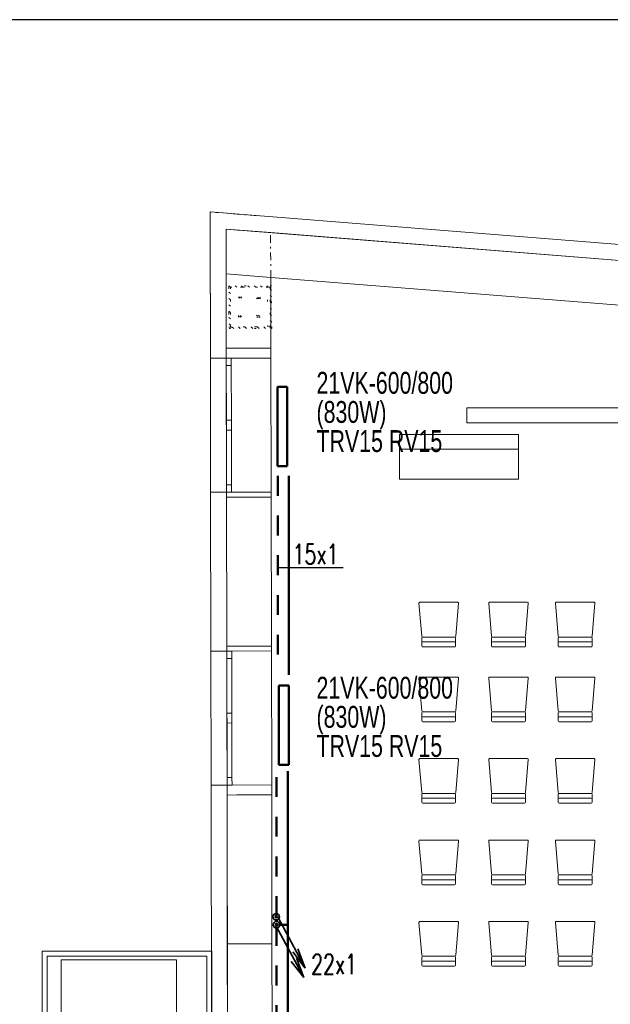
# Model space of a CAD drawing. Header units: millimetres. Extents: x 28262 to 240133, y -152087 to 56534.
# Tile 71 of 107: x 149518 to 155471, y -25062 to -15143. Entities that reach past the tile are written whole.
import ezdxf

# ---------------------------------------------------------------- set-up
doc = ezdxf.new("R2010")
doc.units = ezdxf.units.MM
doc.header["$MEASUREMENT"] = 0
for name, pattern in [('Tečkovaná L', [257.5, 15, -242.5]), ('Čerchovaná S', [175, 75, -42.5, 15, -42.5]), ('Čárkovaná M', [400, 200, -200])]:
    doc.linetypes.add(name, pattern=pattern)
for name, color, linetype, lineweight in [('--písmo', 7, 'Continuous', 25), ('--TOPEN', 6, 'Continuous', 50), ('--TOPEN_POPIS', 7, 'Continuous', 25), ('--TOPEN_PR_OT', 6, 'Continuous', 50), ('--TOPEN_STUP', 5, 'Continuous', 35), ('--TOPEN_VR_OT', 5, 'Čárkovaná M', 50), ('2D prvky - obecné', 7, 'Continuous', 9), ('Konstrukce - nosné', 7, 'Continuous', 9), ('Kresby a obrázky', 7, 'Continuous', 9), ('Nové_Interiér - nábytek', 9, 'Continuous', 9), ('Nové_Konstrukce - krov', 9, 'Continuous', 13), ('Nové_Konstrukce - nosné', 7, 'Continuous', 9), ('Nové_Otvory – Okna', 7, 'Continuous', 9), ('Nové_VÝTAH VAR 1', 7, 'Continuous', 9), ('Výplně - Povrchové', 7, 'Continuous', 9)]:
    doc.layers.add(name, color=color, linetype=linetype, lineweight=lineweight)
doc.layers.add('NonPlottable_0', color=7, linetype='Continuous', lineweight=13, plot=False)
doc.styles.add('styl5', font='arial.ttf', dxfattribs={"width": 0.7, "height": 220})
doc.styles.add('styl6', font='romans.shx', dxfattribs={"width": 0.7, "height": 200})

msp = doc.modelspace()

# ---------------------------------------------------------------- linework, layer by layer
at = {"layer": '--písmo'}
msp.add_line((182325.3, -15142.8), (140325.3, -15142.8), dxfattribs=at)
at = {"layer": '--TOPEN'}
for p, q in [((152115.2, -18840.2), (152115.2, -19640.2)), ((152115.2, -18840.2), (152215.2, -18840.2)), ((152215.2, -19640.2), (152215.2, -18840.2)), ((152115.2, -19640.2), (152215.2, -19640.2)), ((152131.5, -21849.4), (152131.5, -22649.4)), ((152131.5, -21849.4), (152231.5, -21849.4)), ((152231.5, -22649.4), (152231.5, -21849.4)), ((152131.5, -22649.4), (152231.5, -22649.4)), ((152219.4, -24261.4), (152219.4, -27695.2))]:
    msp.add_line(p, q, dxfattribs=at)
at = {"layer": '--TOPEN_POPIS'}
msp.add_line((152778.8, -20663.5), (152120.4, -20663.5), dxfattribs=at)
at = {"layer": '--TOPEN_PR_OT'}
for p, q in [((152231.5, -19737.7), (152231.5, -21741.5)), ((152219.4, -22712.1), (152219.4, -24261.4)), ((152219.4, -24261.4), (152127.1, -24261.4))]:
    msp.add_line(p, q, dxfattribs=at)
at = {"layer": '--TOPEN_STUP'}
for p, q in [((152118.5, -24180.4), (152397.1, -24698.4)), ((152102.6, -24275.6), (152381.2, -24793.6)), ((152397.1, -24698.4), (152270, -24534.2)), ((152381.2, -24793.6), (152306.7, -24597.8)), ((152397.1, -24698.4), (152322.6, -24502.5)), ((152381.2, -24793.6), (152254.2, -24629.4))]:
    msp.add_line(p, q, dxfattribs=at)
for centre, radius in [((152102.7, -24179.6), 33), ((152102.7, -24179.6), 11), ((152105.9, -24260), 33), ((152105.9, -24260), 11)]:
    msp.add_circle(centre, radius, dxfattribs=at)
at = {"layer": '--TOPEN_VR_OT'}
for p, q in [((152120.4, -19738.9), (152120.4, -21734.3)), ((152107.1, -24173), (152107.1, -22711)), ((152107.9, -24272), (152107.9, -27587.6))]:
    msp.add_line(p, q, dxfattribs=at)
at = {"layer": '2D prvky - obecné', "linetype": 'Čerchovaná S'}
for p in [(151597.9, -17252.3), (152048.8, -17739.6)]:
    msp.add_line(p, (152046.5, -17288), dxfattribs=at)
at = {"layer": 'Konstrukce - nosné', "linetype": 'Continuous'}
for p, q in [((151597.9, -17252.3), (152048, -17288.1)), ((151597.9, -17252.3), (151600.1, -18453.6)), ((162265, -18100.4), (152048, -17288.1)), ((152048.8, -17738.6), (151598.8, -17702.7)), ((152050.1, -18452.8), (152048.8, -17739.6)), ((152048.8, -17739.6), (161815, -18516)), ((151600.1, -18453.6), (151700.1, -18453.4)), ((151700.1, -18453.4), (151750.1, -18453.3)), ((151750.1, -18453.3), (152050.1, -18452.8)), ((151602.9, -19953.6), (151702.9, -19953.4)), ((151602.9, -19953.6), (151605.6, -21453.6)), ((151702.9, -19953.4), (151752.9, -19953.3)), ((151752.9, -19953.3), (152052.9, -19952.8)), ((152055.6, -21452.8), (152052.9, -19952.8)), ((151605.6, -21453.6), (151705.6, -21453.4)), ((151705.6, -21453.4), (151755.6, -21453.3)), ((151755.6, -21453.3), (152055.6, -21452.8)), ((151608.4, -22953.6), (151708.4, -22953.4)), ((151608.4, -22953.6), (151611.1, -24453.6)), ((151708.4, -22953.4), (151758.4, -22953.3)), ((151758.4, -22953.3), (152058.4, -22952.8)), ((152061.1, -24452.8), (152058.4, -22952.8)), ((151611.1, -24453.6), (151711.1, -24453.4)), ((151711.1, -24453.4), (151761.1, -24453.3)), ((151761.1, -24453.3), (152061.1, -24452.8))]:
    msp.add_line(p, q, dxfattribs=at)
at = {"layer": 'Konstrukce - nosné', "linetype": 'Tečkovaná L'}
for p, q in [((152017.1, -17838.1), (151627.1, -17838.8)), ((151627.1, -17838.8), (151627.8, -18238.8)), ((152057.3, -17823.1), (151627.3, -17823.9)), ((151627.3, -17823.9), (151628.1, -18253.9)), ((152042.3, -17838.1), (151642.3, -17838.8)), ((151642.3, -17838.8), (152042.3, -17838.1)), ((151642.3, -17838.8), (151643.1, -18238.8)), ((151643.1, -18238.8), (151642.3, -17838.8)), ((152017.8, -18238.1), (152017.1, -17838.1)), ((152043.1, -18238.1), (152042.3, -17838.1)), ((152042.3, -17838.1), (152043.1, -18238.1)), ((152058.1, -18253.1), (152057.3, -17823.1)), ((151722.3, -17938.6), (151922.3, -17938.3)), ((151722.7, -18138.6), (151722.3, -17938.6)), ((151722.3, -17938.6), (151922.7, -18138.3)), ((151722.7, -18138.6), (151922.3, -17938.3)), ((151742.5, -17938.7), (151942.5, -17938.3)), ((151742.9, -18138.7), (151742.5, -17938.7)), ((151742.5, -17938.7), (151942.9, -18138.3)), ((151742.9, -18138.7), (151942.5, -17938.3)), ((151922.3, -17938.3), (151922.7, -18138.3)), ((151942.5, -17938.3), (151942.9, -18138.3)), ((151922.7, -18138.3), (151722.7, -18138.6)), ((151942.9, -18138.3), (151742.9, -18138.7)), ((151627.8, -18238.8), (152017.8, -18238.1)), ((151643.1, -18238.8), (152043.1, -18238.1)), ((152043.1, -18238.1), (151643.1, -18238.8)), ((151628.1, -18253.9), (152058.1, -18253.1))]:
    msp.add_line(p, q, dxfattribs=at)
at = {"layer": 'Kresby a obrázky', "linetype": 'Čerchovaná S'}
msp.add_line((151918, -17117.8), (151438.4, -17079.6), dxfattribs=at)
at = {"layer": 'NonPlottable_0'}
for p, q in [((151592.8, -19902.4), (151442.8, -19902.6)), ((151442.8, -19902.6), (151445.7, -21503.5)), ((151503.1, -19903.3), (151443.1, -19903.5)), ((151443.1, -19903.5), (151445.9, -21503.5)), ((151603.1, -19903.2), (151503.1, -19903.3)), ((151602.8, -19902.3), (151592.8, -19902.4)), ((151605.7, -21503.2), (151602.8, -19902.3)), ((151605.9, -21503.2), (151603.1, -19903.2)), ((151445.7, -21503.5), (151595.7, -21503.2)), ((151445.9, -21503.5), (151545.9, -21503.3)), ((151545.9, -21503.3), (151605.9, -21503.2)), ((151595.7, -21503.2), (151605.7, -21503.2)), ((151598.2, -22853.2), (151448.2, -22853.5)), ((151448.2, -22853.5), (151455.8, -26987.1)), ((151548.3, -22853.3), (151448.3, -22853.5)), ((151448.3, -22853.5), (151455.6, -26987.1)), ((151608.3, -22853.2), (151548.3, -22853.3)), ((151608.2, -22853.2), (151598.2, -22853.2)), ((151615.8, -27003.2), (151608.2, -22853.2)), ((151615.6, -26986.8), (151608.3, -22853.2))]:
    msp.add_line(p, q, dxfattribs=at)
at = {"layer": 'Nové_Interiér - nábytek', "linetype": 'Continuous'}
for p, q in [((154025.9, -19051.6), (159881.1, -19051.6)), ((154025.9, -19202.6), (154025.9, -19051.6)), ((159881.1, -19202.6), (154025.9, -19202.6)), ((154544.8, -19320.3), (153344.8, -19320.3)), ((153344.8, -19320.3), (153344.8, -19470.3)), ((154544.8, -19470.3), (154544.8, -19320.3)), ((153344.8, -19470.3), (154544.8, -19470.3)), ((154544.8, -19470.3), (153344.8, -19470.3)), ((153344.8, -19470.3), (153344.8, -19770.3)), ((154544.8, -19770.3), (154544.8, -19470.3)), ((153344.8, -19770.3), (154544.8, -19770.3))]:
    msp.add_line(p, q, dxfattribs=at)
at = {"layer": 'Nové_Konstrukce - krov', "linetype": 'Continuous'}
for p, q in [((153542.8, -21022.1), (153571.1, -21352.2)), ((153931.9, -21012.1), (153551.9, -21012.1)), ((153912.8, -21352.2), (153941.1, -21022.1)), ((154245.4, -21022.1), (154273.7, -21352.2)), ((154634.6, -21012.1), (154254.6, -21012.1)), ((154615.4, -21352.2), (154643.7, -21022.1)), ((154917.7, -21022.1), (154946, -21352.2)), ((155306.9, -21012.1), (154926.9, -21012.1)), ((155287.7, -21352.2), (155316, -21022.1)), ((153571.9, -21372.1), (153571.9, -21452.1)), ((153581.9, -21362.1), (153901.9, -21362.1)), ((153901.9, -21362.1), (153581.9, -21362.1)), ((153901.9, -21412.1), (153581.9, -21412.1)), ((153911.9, -21452.1), (153911.9, -21372.1)), ((154274.6, -21372.1), (154274.6, -21452.1)), ((154284.6, -21362.1), (154604.6, -21362.1)), ((154604.6, -21362.1), (154284.6, -21362.1)), ((154604.6, -21412.1), (154284.6, -21412.1)), ((154614.6, -21452.1), (154614.6, -21372.1)), ((154946.9, -21372.1), (154946.9, -21452.1)), ((154956.9, -21362.1), (155276.9, -21362.1)), ((155276.9, -21362.1), (154956.9, -21362.1)), ((155276.9, -21412.1), (154956.9, -21412.1)), ((155286.9, -21452.1), (155286.9, -21372.1)), ((153581.9, -21462.1), (153901.9, -21462.1)), ((154284.6, -21462.1), (154604.6, -21462.1)), ((154956.9, -21462.1), (155276.9, -21462.1)), ((153542.8, -21776.7), (153571.1, -22106.8)), ((153931.9, -21766.8), (153551.9, -21766.8)), ((153912.8, -22106.8), (153941.1, -21776.7)), ((154245.4, -21776.7), (154273.7, -22106.8)), ((154634.6, -21766.8), (154254.6, -21766.8)), ((154615.4, -22106.8), (154643.7, -21776.7)), ((154917.7, -21776.7), (154946, -22106.8)), ((155306.9, -21766.8), (154926.9, -21766.8)), ((155287.7, -22106.8), (155316, -21776.7)), ((153581.9, -22116.8), (153901.9, -22116.8)), ((153901.9, -22116.8), (153581.9, -22116.8)), ((154284.6, -22116.8), (154604.6, -22116.8)), ((154604.6, -22116.8), (154284.6, -22116.8)), ((154956.9, -22116.8), (155276.9, -22116.8)), ((155276.9, -22116.8), (154956.9, -22116.8)), ((153571.9, -22126.8), (153571.9, -22206.8)), ((153901.9, -22166.8), (153581.9, -22166.8)), ((153581.9, -22216.8), (153901.9, -22216.8)), ((153911.9, -22206.8), (153911.9, -22126.8)), ((154274.6, -22126.8), (154274.6, -22206.8)), ((154604.6, -22166.8), (154284.6, -22166.8)), ((154284.6, -22216.8), (154604.6, -22216.8)), ((154614.6, -22206.8), (154614.6, -22126.8)), ((154946.9, -22126.8), (154946.9, -22206.8)), ((155276.9, -22166.8), (154956.9, -22166.8)), ((154956.9, -22216.8), (155276.9, -22216.8)), ((155286.9, -22206.8), (155286.9, -22126.8)), ((153542.8, -22596.9), (153571.1, -22926.9)), ((153931.9, -22586.9), (153551.9, -22586.9)), ((153912.8, -22926.9), (153941.1, -22596.9)), ((154245.4, -22596.9), (154273.7, -22926.9)), ((154634.6, -22586.9), (154254.6, -22586.9)), ((154615.4, -22926.9), (154643.7, -22596.9)), ((154917.7, -22596.9), (154946, -22926.9)), ((155306.9, -22586.9), (154926.9, -22586.9)), ((155287.7, -22926.9), (155316, -22596.9)), ((153571.9, -22946.9), (153571.9, -23026.9)), ((153581.9, -22936.9), (153901.9, -22936.9)), ((153901.9, -22936.9), (153581.9, -22936.9)), ((153901.9, -22986.9), (153581.9, -22986.9)), ((153911.9, -23026.9), (153911.9, -22946.9)), ((154274.6, -22946.9), (154274.6, -23026.9)), ((154284.6, -22936.9), (154604.6, -22936.9)), ((154604.6, -22936.9), (154284.6, -22936.9)), ((154604.6, -22986.9), (154284.6, -22986.9)), ((154614.6, -23026.9), (154614.6, -22946.9)), ((154946.9, -22946.9), (154946.9, -23026.9)), ((154956.9, -22936.9), (155276.9, -22936.9)), ((155276.9, -22936.9), (154956.9, -22936.9)), ((155276.9, -22986.9), (154956.9, -22986.9)), ((155286.9, -23026.9), (155286.9, -22946.9)), ((153581.9, -23036.9), (153901.9, -23036.9)), ((154284.6, -23036.9), (154604.6, -23036.9)), ((154956.9, -23036.9), (155276.9, -23036.9)), ((153931.9, -23407.1), (153551.9, -23407.1)), ((154634.6, -23407.1), (154254.6, -23407.1)), ((155306.9, -23407.1), (154926.9, -23407.1)), ((153542.8, -23417), (153571.1, -23747.1)), ((153912.8, -23747.1), (153941.1, -23417)), ((154245.4, -23417), (154273.7, -23747.1)), ((154615.4, -23747.1), (154643.7, -23417)), ((154917.7, -23417), (154946, -23747.1)), ((155287.7, -23747.1), (155316, -23417)), ((153571.9, -23767.1), (153571.9, -23847.1)), ((153581.9, -23757.1), (153901.9, -23757.1)), ((153901.9, -23757.1), (153581.9, -23757.1)), ((153911.9, -23847.1), (153911.9, -23767.1)), ((154274.6, -23767.1), (154274.6, -23847.1)), ((154284.6, -23757.1), (154604.6, -23757.1)), ((154604.6, -23757.1), (154284.6, -23757.1)), ((154614.6, -23847.1), (154614.6, -23767.1)), ((154946.9, -23767.1), (154946.9, -23847.1)), ((154956.9, -23757.1), (155276.9, -23757.1)), ((155276.9, -23757.1), (154956.9, -23757.1)), ((155286.9, -23847.1), (155286.9, -23767.1)), ((153901.9, -23807.1), (153581.9, -23807.1)), ((153581.9, -23857.1), (153901.9, -23857.1)), ((154604.6, -23807.1), (154284.6, -23807.1)), ((154284.6, -23857.1), (154604.6, -23857.1)), ((155276.9, -23807.1), (154956.9, -23807.1)), ((154956.9, -23857.1), (155276.9, -23857.1)), ((153542.8, -24237.2), (153571.1, -24567.2)), ((153931.9, -24227.2), (153551.9, -24227.2)), ((153912.8, -24567.2), (153941.1, -24237.2)), ((154245.4, -24237.2), (154273.7, -24567.2)), ((154634.6, -24227.2), (154254.6, -24227.2)), ((154615.4, -24567.2), (154643.7, -24237.2)), ((154917.7, -24237.2), (154946, -24567.2)), ((155306.9, -24227.2), (154926.9, -24227.2)), ((155287.7, -24567.2), (155316, -24237.2)), ((153571.9, -24587.2), (153571.9, -24667.2)), ((153581.9, -24577.2), (153901.9, -24577.2)), ((153901.9, -24577.2), (153581.9, -24577.2)), ((153911.9, -24667.2), (153911.9, -24587.2)), ((154274.6, -24587.2), (154274.6, -24667.2)), ((154284.6, -24577.2), (154604.6, -24577.2)), ((154604.6, -24577.2), (154284.6, -24577.2)), ((154614.6, -24667.2), (154614.6, -24587.2)), ((154946.9, -24587.2), (154946.9, -24667.2)), ((154956.9, -24577.2), (155276.9, -24577.2)), ((155276.9, -24577.2), (154956.9, -24577.2)), ((155286.9, -24667.2), (155286.9, -24587.2)), ((153901.9, -24627.2), (153581.9, -24627.2)), ((153581.9, -24677.2), (153901.9, -24677.2)), ((154604.6, -24627.2), (154284.6, -24627.2)), ((154284.6, -24677.2), (154604.6, -24677.2)), ((155276.9, -24627.2), (154956.9, -24627.2)), ((154956.9, -24677.2), (155276.9, -24677.2))]:
    msp.add_line(p, q, dxfattribs=at)
for centre, radius, start, end in [((153551.9, -21021.3), 9.18, 90, 184.89909), ((153931.9, -21021.3), 9.18, 355.10091, 90), ((154254.6, -21021.3), 9.18, 90, 184.89909), ((154634.6, -21021.3), 9.18, 355.10091, 90), ((154926.9, -21021.3), 9.18, 90, 184.89909), ((155306.9, -21021.3), 9.18, 355.10091, 90), ((153581.9, -21351.2), 10.9, 184.89909, 270), ((153581.9, -21372.1), 10, 90, 180), ((153581.9, -21422.1), 10, 90, 180), ((153901.9, -21351.2), 10.9, 270, 355.10091), ((153901.9, -21372.1), 10, 0, 90), ((153901.9, -21422.1), 10, 0, 90), ((154284.6, -21351.2), 10.9, 184.89909, 270), ((154284.6, -21372.1), 10, 90, 180), ((154284.6, -21422.1), 10, 90, 180), ((154604.6, -21351.2), 10.9, 270, 355.10091), ((154604.6, -21372.1), 10, 0, 90), ((154604.6, -21422.1), 10, 0, 90), ((154956.9, -21351.2), 10.9, 184.89909, 270), ((154956.9, -21372.1), 10, 90, 180), ((154956.9, -21422.1), 10, 90, 180), ((155276.9, -21351.2), 10.9, 270, 355.10091), ((155276.9, -21372.1), 10, 0, 90), ((155276.9, -21422.1), 10, 0, 90), ((153581.9, -21452.1), 10, 180, 270), ((153901.9, -21452.1), 10, 270, 0), ((154284.6, -21452.1), 10, 180, 270), ((154604.6, -21452.1), 10, 270, 0), ((154956.9, -21452.1), 10, 180, 270), ((155276.9, -21452.1), 10, 270, 0), ((153551.9, -21775.9), 9.18, 90, 184.89909), ((153931.9, -21775.9), 9.18, 355.10091, 90), ((154254.6, -21775.9), 9.18, 90, 184.89909), ((154634.6, -21775.9), 9.18, 355.10091, 90), ((154926.9, -21775.9), 9.18, 90, 184.89909), ((155306.9, -21775.9), 9.18, 355.10091, 90), ((153581.9, -22105.9), 10.9, 184.89909, 270), ((153581.9, -22126.8), 10, 90, 180), ((153901.9, -22105.9), 10.9, 270, 355.10091), ((153901.9, -22126.8), 10, 0, 90), ((154284.6, -22105.9), 10.9, 184.89909, 270), ((154284.6, -22126.8), 10, 90, 180), ((154604.6, -22105.9), 10.9, 270, 355.10091), ((154604.6, -22126.8), 10, 0, 90), ((154956.9, -22105.9), 10.9, 184.89909, 270), ((154956.9, -22126.8), 10, 90, 180), ((155276.9, -22105.9), 10.9, 270, 355.10091), ((155276.9, -22126.8), 10, 0, 90), ((153581.9, -22176.8), 10, 90, 180), ((153581.9, -22206.8), 10, 180, 270), ((153901.9, -22176.8), 10, 0, 90), ((153901.9, -22206.8), 10, 270, 0), ((154284.6, -22176.8), 10, 90, 180), ((154284.6, -22206.8), 10, 180, 270), ((154604.6, -22176.8), 10, 0, 90), ((154604.6, -22206.8), 10, 270, 0), ((154956.9, -22176.8), 10, 90, 180), ((154956.9, -22206.8), 10, 180, 270), ((155276.9, -22176.8), 10, 0, 90), ((155276.9, -22206.8), 10, 270, 0), ((153551.9, -22596.1), 9.18, 90, 184.89909), ((153931.9, -22596.1), 9.18, 355.10091, 90), ((154254.6, -22596.1), 9.18, 90, 184.89909), ((154634.6, -22596.1), 9.18, 355.10091, 90), ((154926.9, -22596.1), 9.18, 90, 184.89909), ((155306.9, -22596.1), 9.18, 355.10091, 90), ((153581.9, -22926), 10.9, 184.89909, 270), ((153581.9, -22946.9), 10, 90, 180), ((153581.9, -22996.9), 10, 90, 180), ((153901.9, -22926), 10.9, 270, 355.10091), ((153901.9, -22946.9), 10, 0, 90), ((153901.9, -22996.9), 10, 0, 90), ((154284.6, -22926), 10.9, 184.89909, 270), ((154284.6, -22946.9), 10, 90, 180), ((154284.6, -22996.9), 10, 90, 180), ((154604.6, -22926), 10.9, 270, 355.10091), ((154604.6, -22946.9), 10, 0, 90), ((154604.6, -22996.9), 10, 0, 90), ((154956.9, -22926), 10.9, 184.89909, 270), ((154956.9, -22946.9), 10, 90, 180), ((154956.9, -22996.9), 10, 90, 180), ((155276.9, -22926), 10.9, 270, 355.10091), ((155276.9, -22946.9), 10, 0, 90), ((155276.9, -22996.9), 10, 0, 90), ((153581.9, -23026.9), 10, 180, 270), ((153901.9, -23026.9), 10, 270, 0), ((154284.6, -23026.9), 10, 180, 270), ((154604.6, -23026.9), 10, 270, 0), ((154956.9, -23026.9), 10, 180, 270), ((155276.9, -23026.9), 10, 270, 0), ((153551.9, -23416.2), 9.18, 90, 184.89909), ((153931.9, -23416.2), 9.18, 355.10091, 90), ((154254.6, -23416.2), 9.18, 90, 184.89909), ((154634.6, -23416.2), 9.18, 355.10091, 90), ((154926.9, -23416.2), 9.18, 90, 184.89909), ((155306.9, -23416.2), 9.18, 355.10091, 90), ((153581.9, -23746.2), 10.9, 184.89909, 270), ((153581.9, -23767.1), 10, 90, 180), ((153901.9, -23746.2), 10.9, 270, 355.10091), ((153901.9, -23767.1), 10, 0, 90), ((154284.6, -23746.2), 10.9, 184.89909, 270), ((154284.6, -23767.1), 10, 90, 180), ((154604.6, -23746.2), 10.9, 270, 355.10091), ((154604.6, -23767.1), 10, 0, 90), ((154956.9, -23746.2), 10.9, 184.89909, 270), ((154956.9, -23767.1), 10, 90, 180), ((155276.9, -23746.2), 10.9, 270, 355.10091), ((155276.9, -23767.1), 10, 0, 90), ((153581.9, -23817.1), 10, 90, 180), ((153581.9, -23847.1), 10, 180, 270), ((153901.9, -23817.1), 10, 0, 90), ((153901.9, -23847.1), 10, 270, 0), ((154284.6, -23817.1), 10, 90, 180), ((154284.6, -23847.1), 10, 180, 270), ((154604.6, -23817.1), 10, 0, 90), ((154604.6, -23847.1), 10, 270, 0), ((154956.9, -23817.1), 10, 90, 180), ((154956.9, -23847.1), 10, 180, 270), ((155276.9, -23817.1), 10, 0, 90), ((155276.9, -23847.1), 10, 270, 0), ((153551.9, -24236.4), 9.18, 90, 184.89909), ((153931.9, -24236.4), 9.18, 355.10091, 90), ((154254.6, -24236.4), 9.18, 90, 184.89909), ((154634.6, -24236.4), 9.18, 355.10091, 90), ((154926.9, -24236.4), 9.18, 90, 184.89909), ((155306.9, -24236.4), 9.18, 355.10091, 90), ((153581.9, -24566.3), 10.9, 184.89909, 270), ((153581.9, -24587.2), 10, 90, 180), ((153901.9, -24566.3), 10.9, 270, 355.10091), ((153901.9, -24587.2), 10, 0, 90), ((154284.6, -24566.3), 10.9, 184.89909, 270), ((154284.6, -24587.2), 10, 90, 180), ((154604.6, -24566.3), 10.9, 270, 355.10091), ((154604.6, -24587.2), 10, 0, 90), ((154956.9, -24566.3), 10.9, 184.89909, 270), ((154956.9, -24587.2), 10, 90, 180), ((155276.9, -24566.3), 10.9, 270, 355.10091), ((155276.9, -24587.2), 10, 0, 90), ((153581.9, -24637.2), 10, 90, 180), ((153581.9, -24667.2), 10, 180, 270), ((153901.9, -24637.2), 10, 0, 90), ((153901.9, -24667.2), 10, 270, 0), ((154284.6, -24637.2), 10, 90, 180), ((154284.6, -24667.2), 10, 180, 270), ((154604.6, -24637.2), 10, 0, 90), ((154604.6, -24667.2), 10, 270, 0), ((154956.9, -24637.2), 10, 90, 180), ((154956.9, -24667.2), 10, 180, 270), ((155276.9, -24637.2), 10, 0, 90), ((155276.9, -24667.2), 10, 270, 0)]:
    msp.add_arc(centre, radius, start, end, dxfattribs=at)
at = {"layer": 'Nové_Konstrukce - nosné', "linetype": 'Continuous'}
for p, q in [((151438.1, -17079.6), (151438.4, -17240.2)), ((162264.8, -17940.3), (151438.1, -17079.6)), ((151437.9, -17252.6), (151440.3, -18552.6)), ((151438.4, -17240.2), (151440.7, -18553.5)), ((151600.3, -18552.3), (151597.9, -17252.3)), ((151598.4, -17252.9), (162264.8, -18100.8)), ((151600.7, -18553.2), (151598.4, -17252.9)), ((151600.1, -18453.6), (151600.3, -18553.2)), ((152050.3, -18552.3), (152050.1, -18452.8)), ((151590.3, -18552.4), (151440.3, -18552.6)), ((151500.7, -18553.3), (151440.7, -18553.5)), ((151500.7, -18553.3), (151600.7, -18553.2)), ((151590.3, -18552.4), (151600.3, -18552.3)), ((152050.3, -18552.3), (151600.3, -18553.2)), ((151592.8, -19902.4), (151442.8, -19902.6)), ((151442.8, -19902.6), (151445.7, -21503.5)), ((151503.1, -19903.3), (151443.1, -19903.5)), ((151443.1, -19903.5), (151445.9, -21503.5)), ((151503.1, -19903.3), (151603.1, -19903.2)), ((151592.8, -19902.4), (151602.8, -19902.3)), ((151605.7, -21503.2), (151602.8, -19902.3)), ((151602.8, -19903.2), (152052.8, -19902.3)), ((151602.8, -19903.2), (151602.9, -19953.6)), ((151605.9, -21503.2), (151603.1, -19903.2)), ((152052.9, -19952.8), (152052.8, -19902.3)), ((151595.7, -21503.2), (151445.7, -21503.5)), ((151545.9, -21503.3), (151445.9, -21503.5)), ((151545.9, -21503.3), (151605.9, -21503.2)), ((151595.7, -21503.2), (151605.7, -21503.2)), ((151605.6, -21453.6), (151605.7, -21503.2)), ((152055.7, -21502.4), (151605.7, -21503.2)), ((152055.7, -21502.4), (152055.6, -21452.8)), ((151598.2, -22853.2), (151448.2, -22853.5)), ((151448.2, -22853.5), (151455.8, -26987.1)), ((151548.3, -22853.3), (151448.3, -22853.5)), ((151448.3, -22853.5), (151455.6, -26987.1)), ((151548.3, -22853.3), (151608.3, -22853.2)), ((151598.2, -22853.2), (151608.2, -22853.2)), ((151608.2, -22853.2), (152058.2, -22852.4)), ((151615.8, -27003.2), (151608.2, -22853.2)), ((151608.2, -22853.2), (151608.4, -22953.6)), ((151615.6, -26986.8), (151608.3, -22853.2)), ((152058.4, -22952.8), (152058.2, -22852.4)), ((151611.1, -24453.6), (151613.9, -25953.6)), ((152063.9, -25952.8), (152061.1, -24452.8))]:
    msp.add_line(p, q, dxfattribs=at)
at = {"layer": 'Nové_Otvory – Okna', "linetype": 'Continuous'}
for p, q in [((151590.3, -18552.4), (151440.3, -18552.6)), ((151442.8, -19902.6), (151440.3, -18552.6)), ((151500.7, -18553.3), (151440.7, -18553.5)), ((151440.7, -18553.5), (151443.1, -19903.5)), ((151500.7, -18553.3), (151600.7, -18553.2)), ((151590.3, -18552.4), (151600.3, -18552.3)), ((151602.8, -19902.3), (151600.3, -18552.3)), ((151600.3, -18553.2), (151650.3, -18553.1)), ((151600.3, -18553.2), (151650.3, -18553.1)), ((151602.8, -19903.2), (151600.3, -18553.2)), ((151600.3, -18553.2), (151600.5, -18628.2)), ((151600.5, -18628.2), (151650.5, -18628.1)), ((151600.5, -18628.2), (151601.5, -19178.2)), ((151600.7, -18553.2), (151603.1, -19903.2)), ((151650.3, -18553.1), (152050.3, -18552.3)), ((151650.5, -18628.1), (151650.3, -18553.1)), ((151651.5, -19178.1), (151650.5, -18628.1)), ((152052.8, -19902.3), (152050.3, -18552.3)), ((151651.5, -19178.1), (151601.5, -19178.2)), ((151601.5, -19178.2), (151601.6, -19228.2)), ((151601.6, -19228.2), (151601.7, -19278.2)), ((151651.6, -19228.1), (151651.5, -19178.1)), ((151651.7, -19278.1), (151651.6, -19228.1)), ((151601.7, -19278.2), (151651.7, -19278.1)), ((151601.7, -19278.2), (151602.7, -19828.2)), ((151652.7, -19828.1), (151651.7, -19278.1)), ((151652.7, -19828.1), (151602.7, -19828.2)), ((151602.7, -19828.2), (151602.8, -19903.2)), ((151652.8, -19903.1), (151652.7, -19828.1)), ((151592.8, -19902.4), (151442.8, -19902.6)), ((151503.1, -19903.3), (151443.1, -19903.5)), ((151503.1, -19903.3), (151603.1, -19903.2)), ((151592.8, -19902.4), (151602.8, -19902.3)), ((151602.8, -19903.2), (151652.8, -19903.1)), ((151602.8, -19903.2), (151652.8, -19903.1)), ((151652.8, -19903.1), (152052.8, -19902.3)), ((151595.7, -21503.2), (151445.7, -21503.5)), ((151448.2, -22853.5), (151445.7, -21503.5)), ((151545.9, -21503.3), (151445.9, -21503.5)), ((151445.9, -21503.5), (151448.3, -22853.5)), ((151545.9, -21503.3), (151605.9, -21503.2)), ((151595.7, -21503.2), (151605.7, -21503.2)), ((151605.7, -21503.2), (151655.7, -21503.1)), ((151605.7, -21503.2), (151655.7, -21503.1)), ((151608.2, -22853.2), (151605.7, -21503.2)), ((151608.2, -22853.2), (151605.7, -21503.2)), ((151605.7, -21503.2), (151605.9, -21578.2)), ((151605.9, -21503.2), (151608.3, -22853.2)), ((151655.7, -21503.1), (152055.7, -21502.4)), ((151655.9, -21578.1), (151655.7, -21503.1)), ((152058.2, -22852.4), (152055.7, -21502.4)), ((151605.9, -21578.2), (151655.9, -21578.1)), ((151605.9, -21578.2), (151606.9, -22128.2)), ((151656.9, -22128.1), (151655.9, -21578.1)), ((151656.9, -22128.1), (151606.9, -22128.2)), ((151606.9, -22128.2), (151607, -22178.2)), ((151607, -22178.2), (151607.1, -22228.2)), ((151657, -22178.1), (151656.9, -22128.1)), ((151657.1, -22228.1), (151657, -22178.1)), ((151607.1, -22228.2), (151657.1, -22228.1)), ((151607.1, -22228.2), (151608.1, -22778.2)), ((151658.1, -22778.1), (151657.1, -22228.1)), ((151658.1, -22778.1), (151608.1, -22778.2)), ((151608.1, -22778.2), (151608.2, -22853.2)), ((151658.2, -22853.1), (151658.1, -22778.1)), ((151598.2, -22853.2), (151448.2, -22853.5)), ((151548.3, -22853.3), (151448.3, -22853.5)), ((151548.3, -22853.3), (151608.3, -22853.2)), ((151598.2, -22853.2), (151608.2, -22853.2)), ((151608.2, -22853.2), (151658.2, -22853.1)), ((151608.2, -22853.2), (151658.2, -22853.1)), ((151658.2, -22853.1), (152058.2, -22852.4))]:
    msp.add_line(p, q, dxfattribs=at)
at = {"layer": 'Nové_VÝTAH VAR 1', "linetype": 'Continuous'}
for p, q in [((151455.1, -24525.7), (149744.1, -24525.7)), ((149744.1, -24525.7), (149744.1, -26655.7)), ((149794.1, -24575.7), (151405.1, -24575.7)), ((149794.1, -26605.7), (149794.1, -24575.7)), ((151405.1, -24575.7), (151405.1, -26605.7)), ((151455.1, -26655.7), (151455.1, -24525.7)), ((151097.7, -24615.7), (149937.7, -24615.7)), ((149937.7, -24615.7), (149937.7, -26565.7)), ((151097.7, -26565.7), (151097.7, -24615.7))]:
    msp.add_line(p, q, dxfattribs=at)
at = {"layer": 'Výplně - Povrchové', "linetype": 'Continuous'}
for p, q in [((151627.3, -17823.9), (151642.3, -17838.8)), ((151691, -17823.7), (151706, -17838.7)), ((151754.6, -17823.6), (151769.6, -17838.6)), ((151818.2, -17823.5), (151833.3, -17838.5)), ((151881.9, -17823.4), (151896.9, -17838.4)), ((151945.5, -17823.3), (151960.5, -17838.3)), ((152009.2, -17823.2), (152024.2, -17838.1)), ((151627.4, -17887.5), (151642.5, -17902.5)), ((151627.5, -17951.1), (151642.6, -17966.1)), ((152042.4, -17856.3), (152057.4, -17871.2)), ((152042.5, -17919.9), (152057.5, -17934.9)), ((151627.7, -18014.8), (151642.7, -18029.8)), ((152042.6, -17983.5), (152057.6, -17998.5)), ((152042.7, -18047.2), (152057.8, -18062.2)), ((151627.8, -18078.4), (151642.8, -18093.4)), ((151627.9, -18142.1), (151642.9, -18157)), ((152042.8, -18110.8), (152057.9, -18125.8)), ((151628, -18205.7), (151643, -18220.7)), ((151661.2, -18238.8), (151676.3, -18253.8)), ((151724.9, -18238.7), (151739.9, -18253.7)), ((151788.5, -18238.6), (151803.5, -18253.5)), ((151852.2, -18238.5), (151867.2, -18253.4)), ((151915.8, -18238.3), (151930.8, -18253.3)), ((151979.4, -18238.2), (151994.5, -18253.2)), ((152043, -18174.5), (152058, -18189.4)), ((152043.1, -18238.1), (152058.1, -18253.1))]:
    msp.add_line(p, q, dxfattribs=at)

# ---------------------------------------------------------------- texts
at = {"layer": '--TOPEN_POPIS', "width": 0.7}
for s, height, style, p in [('21VK-600/800', 220, 'styl5', (152509.9, -18911.2)), ('(830W)', 220, 'styl5', (152509.9, -19204.6)), ('TRV15 RV15', 220, 'styl5', (152509.9, -19498)), ('15x1', 200, 'styl6', (152268.5, -20628.2)), ('21VK-600/800', 220, 'styl5', (152509.9, -21982.8)), ('(830W)', 220, 'styl5', (152509.9, -22276.2)), ('TRV15 RV15', 220, 'styl5', (152509.9, -22569.6)), ('22x1', 200, 'styl6', (152455.6, -24757))]:
    msp.add_text(s, height=height, dxfattribs=dict(at, style=style)).set_placement(p)

doc.saveas('drawing.dxf')
